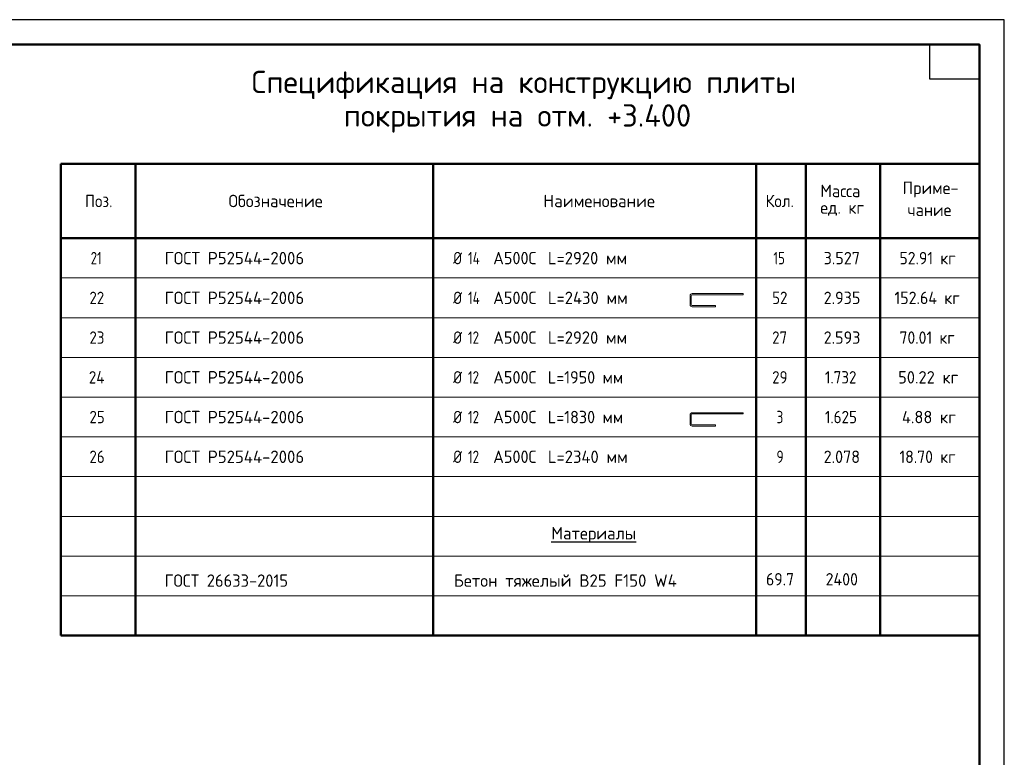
# Model space of a CAD drawing. Header units: millimetres. Extents: x 0 to 42000, y 0 to 29700.
# Tile 3 of 3: x 22170 to 42000, y 14850 to 29700. Entities that reach past the tile are written whole.
import ezdxf

# ---------------------------------------------------------------- set-up
doc = ezdxf.new("R2010")
doc.units = ezdxf.units.MM
doc.layers.add('Standard', color=7, linetype='Continuous', lineweight=25)
doc.styles.add('ISOCPEUR', font='txt')

msp = doc.modelspace()

# ---------------------------------------------------------------- linework, layer by layer
at = {"layer": 'Standard', "color": 7, "linetype": 'Continuous', "lineweight": 35, "transparency": 33554687}
for p, q in [((41500, 27600), (41500, 20500)), ((41500, 27200), (41500, 20100))]:
    msp.add_line(p, q, dxfattribs=at)
at = {"layer": 'Standard', "color": 7, "linetype": 'Continuous', "lineweight": 50, "transparency": 33554687}
for p, q in [((41500, 27100), (41500, 23200)), ((41500, 26800), (23000, 26800)), ((23000, 26800), (23000, 25300)), ((24500, 26800), (24500, 17300)), ((30500, 26800), (30500, 17300)), ((37000, 26800), (37000, 17300)), ((38000, 26800), (38000, 17300)), ((39500, 26800), (39500, 17300)), ((41500, 26800), (41500, 25300)), ((41500, 25300), (23000, 25300)), ((23000, 25300), (23000, 17300)), ((41500, 25300), (41500, 17300)), ((41500, 17300), (23000, 17300))]:
    msp.add_line(p, q, dxfattribs=at)
at = {"layer": 'Standard', "color": 7, "linetype": 'Continuous', "lineweight": 13, "transparency": 33554687}
for p, q in [((41500, 24500), (23000, 24500)), ((35672, 24143), (35672, 23964)), ((35696, 24143), (35696, 23964)), ((41500, 23700), (23000, 23700)), ((41500, 22900), (23000, 22900)), ((41500, 22100), (23000, 22100)), ((35672, 21743), (35672, 21564)), ((35696, 21743), (35696, 21564)), ((41500, 21300), (23000, 21300)), ((41500, 20500), (23000, 20500)), ((41500, 19700), (23000, 19700)), ((41500, 18900), (23000, 18900)), ((41500, 18100), (23000, 18100))]:
    msp.add_line(p, q, dxfattribs=at)
at = {"layer": 'Standard', "color": 7, "linetype": 'Continuous', "lineweight": 25, "transparency": 33554687}
for points in [[(0, 0), (42000, 0), (42000, 29700), (0, 29700), (0, 0)], [(41500, 29200), (41500, 28500), (40500, 28500), (40500, 29200), (41500, 29200)]]:
    msp.add_lwpolyline(points, close=True, dxfattribs=at)
at = {"layer": 'Standard', "color": 7, "linetype": 'Continuous', "lineweight": 50, "transparency": 33554687}
msp.add_lwpolyline([(2000, 29200), (41500, 29200), (41500, 500), (2000, 500), (2000, 29200)], close=True, dxfattribs=at)
at = {"layer": 'Standard', "color": 7, "linetype": 'Continuous', "lineweight": 25, "transparency": 33554687}
msp.add_lwpolyline([(41500, 29200), (2000, 29200), (2000, 500), (41500, 500), (41500, 29200)], dxfattribs=at)
at = {"layer": 'Standard', "color": 7, "linetype": 'Continuous', "lineweight": 13, "transparency": 33554687}
for points in [[(35716, 24187), (36740, 24187), (36740, 24163), (35716, 24163)], [(35716, 23944), (36184, 23944), (36184, 23920), (35716, 23920)], [(35716, 21787), (36740, 21787), (36740, 21763), (35716, 21763)], [(35716, 21544), (36184, 21544), (36184, 21520), (35716, 21520)]]:
    msp.add_lwpolyline(points, dxfattribs=at)
for centre, radius, start, end in [((35716, 24143), 44, 90, 180), ((35716, 24143), 20, 90, 180), ((35716, 23964), 44, 180, 270), ((35716, 23964), 20, 180, 270), ((35716, 21743), 44, 90, 180), ((35716, 21743), 20, 90, 180), ((35716, 21564), 44, 180, 270), ((35716, 21564), 20, 180, 270)]:
    msp.add_arc(centre, radius, start, end, dxfattribs=at)

# ---------------------------------------------------------------- texts
at = {"layer": 'Standard', "color": 7, "linetype": 'Continuous', "lineweight": 50, "transparency": 33554687, "char_height": 450, "attachment_point": 7, "style": 'ISOCPEUR'}
for s, insert, width in [('\\W0.99;Спецификация на конструкцию плиты', (26839, 28100), 11039.72), ('\\W0.99;покрытия на отм. +3.400', (28695, 27425), 7328.14)]:
    msp.add_mtext(s, dxfattribs=dict(at, insert=insert, width=width))
at = {"layer": 'Standard', "color": 7, "linetype": 'Continuous', "lineweight": 25, "transparency": 33554687, "char_height": 250, "attachment_point": 7, "style": 'ISOCPEUR'}
for s, insert, width in [('\\W0.95;Масса', (38294, 26127), 1043.43), ('\\W0.97;Обозначение', (26376, 25925), 2082.85), ('\\W0.93;Кол.', (37191, 25925), 740.2), ('\\W0.96;Приме-', (39950, 26121), 1218.74), ('\\W0.92;Поз.', (23484, 25925), 727.49), ('\\W0.98;Наименование', (32717, 25925), 2320.66), ('\\W0.95;ед. кг', (38294, 25752), 1042.91), ('\\W0.95;чание', (40050, 25746), 1017.69), ('\\W0.75;21', (23600, 24775), 393.57), ('\\W0.98;ГОСТ Р52544-2006', (25090, 24775), 3020.99), ('\\W0.83;Ø', (30900, 24775), 354.17), ('\\W0.76;14', (31199, 24775), 420.47), ('\\W0.95;А500С', (31707, 24775), 1042.91), ('\\W0.97;L=2920 мм', (32808, 24775), 1720.16), ('\\W0.75;15', (37350, 24775), 393.56), ('\\W0.94;3.527', (38362, 24775), 891.69), ('\\W0.92;52.91 кг', (39888, 24775), 1339.75), ('\\W0.87;22', (23575, 23975), 459.01), ('\\W0.98;ГОСТ Р52544-2006', (25090, 23975), 3020.99), ('\\W0.83;Ø', (30900, 23975), 354.17), ('\\W0.76;14', (31199, 23975), 420.47), ('\\W0.95;А500С', (31707, 23975), 1042.91), ('\\W0.97;L=2430 мм', (32808, 23975), 1745.27), ('\\W0.87;52', (37325, 23975), 459.01), ('\\W0.94;2.935', (38362, 23975), 891.69), ('\\W0.93;152.64 кг', (39788, 23975), 1540.9), ('\\W0.87;23', (23575, 23175), 459.01), ('\\W0.98;ГОСТ Р52544-2006', (25090, 23175), 3020.99), ('\\W0.83;Ø', (30900, 23175), 354.17), ('\\W0.75;12', (31199, 23175), 393.57), ('\\W0.95;А500С', (31707, 23175), 1042.91), ('\\W0.97;L=2920 мм', (32808, 23175), 1720.16), ('\\W0.87;27', (37325, 23175), 459.01), ('\\W0.94;2.593', (38362, 23175), 891.69), ('\\W0.92;70.01 кг', (39888, 23175), 1339.75), ('\\W0.88;24', (23563, 22375), 484.99), ('\\W0.98;ГОСТ Р52544-2006', (25090, 22375), 3020.99), ('\\W0.83;Ø', (30900, 22375), 354.17), ('\\W0.75;12', (31199, 22375), 393.57), ('\\W0.95;А500С', (31707, 22375), 1042.91), ('\\W0.94;L=1950 мм', (32808, 22375), 1666.53), ('\\W0.87;29', (37325, 22375), 459.01), ('\\W0.88;1.732', (38388, 22375), 834.26), ('\\W0.96;50.22 кг', (39862, 22375), 1394.32), ('\\W0.87;25', (23575, 21575), 459.01), ('\\W0.98;ГОСТ Р52544-2006', (25090, 21575), 3020.99), ('\\W0.83;Ø', (30900, 21575), 354.17), ('\\W0.75;12', (31199, 21575), 393.57), ('\\W0.95;А500С', (31707, 21575), 1042.91), ('\\W0.94;L=1830 мм', (32808, 21575), 1666.53), ('\\W0.78;3', (37412, 21575), 272.01), ('\\W0.88;1.625', (38388, 21575), 834.26), ('\\W0.96;4.88 кг', (39938, 21575), 1243.91), ('\\W0.87;26', (23575, 20775), 459.01), ('\\W0.98;ГОСТ Р52544-2006', (25090, 20775), 3020.99), ('\\W0.83;Ø', (30900, 20775), 354.17), ('\\W0.75;12', (31199, 20775), 393.57), ('\\W0.95;А500С', (31707, 20775), 1042.91), ('\\W0.97;L=2340 мм', (32808, 20775), 1745.27), ('\\W0.78;9', (37412, 20775), 272.01), ('\\W0.94;2.078', (38362, 20775), 891.69), ('\\W0.92;18.70 кг', (39888, 20775), 1339.75), ('\\W0.97;{\\LМатериалы}', (32875, 19168), 1870.54), ('\\W0.96;ГОСТ 26633-2015', (25088, 18282), 2718.62), ('\\W0.98;Бетон тяжелый В25 F150 W4', (30914, 18282), 4695.08), ('\\W0.92;69.7', (37200, 18309), 714.77), ('\\W0.93;2400', (38401, 18309), 841.35)]:
    msp.add_mtext(s, dxfattribs=dict(at, insert=insert, width=width))

doc.saveas('drawing.dxf')
